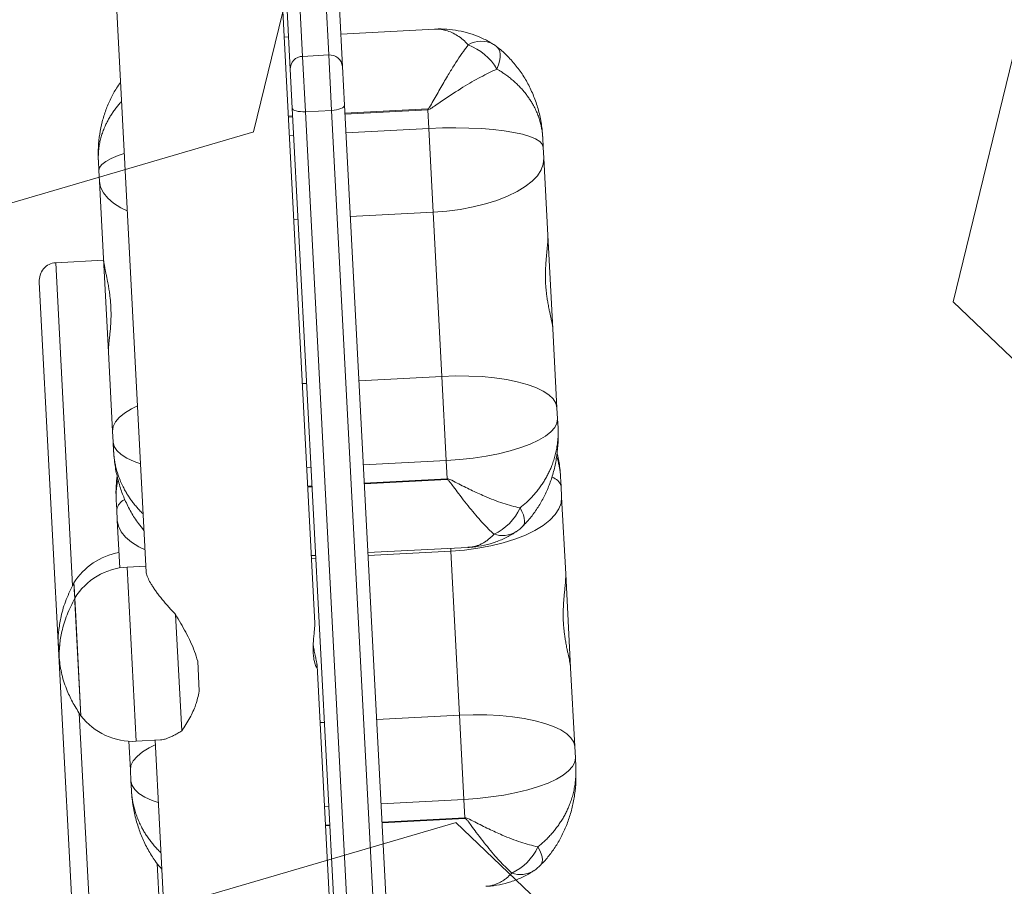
# Model space of a CAD drawing. Header units: millimetres. Extents: x 2943 to 3105, y 1618 to 1828.
# Tile 38 of 81: x 3010.855 to 3011.08, y 1761.791 to 1761.99. Entities that reach past the tile are written whole.
import ezdxf

# ---------------------------------------------------------------- set-up
doc = ezdxf.new("R2010")
doc.units = ezdxf.units.MM
doc.linetypes.add('1.4_0.7', pattern=[2.0999999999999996, 1.4, -0.7])
for name, color, linetype, lineweight in [('1 poly easy', 76, '1.4_0.7', 9), ('1_urządzenie', 7, 'Continuous', 9), ('wymiary', 7, 'Continuous', 9)]:
    doc.layers.add(name, color=color, linetype=linetype, lineweight=lineweight)
picture_1 = doc.add_image_def('image1.jpg', size_in_pixel=(9921, 7015))

msp = doc.modelspace()

# ---------------------------------------------------------------- hatches: boundary and pattern name
at = {"layer": '1 poly easy'}
h = msp.add_hatch(dxfattribs=at)
h.set_pattern_fill('HEX', color=256, scale=0.03, angle=-43.67331461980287)
h.set_pattern_definition([(316.326685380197, (-370.3120942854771, 1244.699119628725), (0.1139247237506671, 0.1193266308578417), [0.09524999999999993, -0.1904999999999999]), (76.3266853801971, (-370.3120942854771, 1244.699119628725), (-0.1603022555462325, 0.03899838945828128), [0.09524999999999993, -0.1904999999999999]), (16.32668538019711, (-370.243201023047, 1244.633345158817), (-0.04637753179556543, 0.158325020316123), [0.09524999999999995, -0.1904999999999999])])
h.paths.add_polyline_path([(3012.951632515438, 1765.252414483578), (3013.091102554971, 1759.254035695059), (3004.093534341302, 1759.044830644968), (3003.9540643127, 1765.043209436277)])

# ---------------------------------------------------------------- linework, layer by layer
at = {"layer": '1_urządzenie', "linetype": 'Continuous'}
for p, q in [((3010.922179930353, 1761.851416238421), (3010.90545615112, 1762.170006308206)), ((3010.868298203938, 1762.152968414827), (3010.88351475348, 1761.863091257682)), ((3010.918658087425, 1761.99481319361), (3010.919365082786, 1761.981344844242)), ((3010.925356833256, 1761.981659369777), (3010.924649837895, 1761.995127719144)), ((3010.916516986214, 1761.978372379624), (3010.915809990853, 1761.991840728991)), ((3010.927793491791, 1761.992469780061), (3010.928500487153, 1761.979001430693)), ((3010.949583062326, 1761.987572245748), (3010.928109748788, 1761.986445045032)), ((3010.916126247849, 1761.985815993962), (3010.915127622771, 1761.98576357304)), ((3010.919365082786, 1761.981344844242), (3010.925356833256, 1761.981659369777)), ((3010.919365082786, 1761.981344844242), (3010.920031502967, 1761.968649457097)), ((3010.926023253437, 1761.968963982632), (3010.925356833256, 1761.981659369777)), ((3010.91698348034, 1761.969485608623), (3010.916516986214, 1761.978372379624)), ((3010.928500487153, 1761.979001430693), (3010.928966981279, 1761.970114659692)), ((3010.947320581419, 1761.391560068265), (3010.91698348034, 1761.969485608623)), ((3010.926023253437, 1761.968963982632), (3010.920031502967, 1761.968649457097)), ((3010.956342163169, 1761.39138498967), (3010.926023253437, 1761.968963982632)), ((3010.928966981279, 1761.970114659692), (3010.959304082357, 1761.392189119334)), ((3010.929062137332, 1761.96830192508), (3010.948036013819, 1761.969297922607)), ((3010.948045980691, 1761.969108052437), (3010.929072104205, 1761.968112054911)), ((3010.948036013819, 1761.969297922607), (3010.948045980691, 1761.969108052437)), ((3010.948272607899, 1761.964790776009), (3010.948045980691, 1761.969108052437)), ((3010.916080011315, 1761.967620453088), (3010.917078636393, 1761.967672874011)), ((3010.917088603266, 1761.967483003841), (3010.916089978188, 1761.967430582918)), ((3010.920031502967, 1761.968649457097), (3010.9503504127, 1761.391070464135)), ((3010.929298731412, 1761.963794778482), (3010.948272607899, 1761.964790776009)), ((3010.949279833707, 1761.945602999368), (3010.948272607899, 1761.964790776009)), ((3010.917315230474, 1761.963165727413), (3010.916316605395, 1761.96311330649)), ((3010.974421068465, 1761.962644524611), (3010.974531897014, 1761.960533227)), ((3010.974531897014, 1761.960533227), (3010.974666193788, 1761.957974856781)), ((3010.974666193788, 1761.957974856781), (3010.975590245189, 1761.940371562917)), ((3010.872672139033, 1761.955186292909), (3010.872561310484, 1761.95729759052)), ((3010.872806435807, 1761.95262792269), (3010.872672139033, 1761.955186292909)), ((3010.873730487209, 1761.935024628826), (3010.872806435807, 1761.95262792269)), ((3010.930305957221, 1761.944607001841), (3010.949279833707, 1761.945602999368)), ((3010.951255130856, 1761.907973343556), (3010.949279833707, 1761.945602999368)), ((3010.918322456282, 1761.943977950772), (3010.917323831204, 1761.94392552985)), ((3010.976718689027, 1761.918874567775), (3010.975590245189, 1761.940371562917)), ((3010.87375254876, 1761.934604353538), (3010.862767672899, 1761.934027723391)), ((3010.866656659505, 1761.859942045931), (3010.862767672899, 1761.934027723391)), ((3010.873730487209, 1761.935024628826), (3010.874858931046, 1761.913527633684)), ((3010.89023513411, 1761.334463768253), (3010.858996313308, 1761.929567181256)), ((3010.976718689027, 1761.918874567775), (3010.977668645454, 1761.900777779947)), ((3010.875808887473, 1761.895430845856), (3010.874858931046, 1761.913527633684)), ((3010.932281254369, 1761.90697734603), (3010.951255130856, 1761.907973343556)), ((3010.952268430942, 1761.888669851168), (3010.951255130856, 1761.907973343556)), ((3010.92029775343, 1761.90634829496), (3010.919299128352, 1761.906295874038)), ((3010.977668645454, 1761.900777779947), (3010.977803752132, 1761.898203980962)), ((3010.977803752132, 1761.898203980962), (3010.977911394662, 1761.896153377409)), ((3010.875943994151, 1761.892857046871), (3010.875808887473, 1761.895430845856)), ((3010.876051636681, 1761.890806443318), (3010.875943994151, 1761.892857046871)), ((3010.933294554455, 1761.887673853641), (3010.952268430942, 1761.888669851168)), ((3010.952488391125, 1761.884479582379), (3010.952268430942, 1761.888669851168)), ((3010.921311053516, 1761.887044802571), (3010.920312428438, 1761.886992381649)), ((3010.933514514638, 1761.883483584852), (3010.952488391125, 1761.884479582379)), ((3010.952498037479, 1761.884295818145), (3010.933524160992, 1761.883299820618)), ((3010.952488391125, 1761.884479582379), (3010.952498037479, 1761.884295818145)), ((3010.978500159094, 1761.884937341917), (3010.978610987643, 1761.882826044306)), ((3010.920532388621, 1761.882802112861), (3010.9215310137, 1761.882854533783)), ((3010.921540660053, 1761.882670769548), (3010.920542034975, 1761.882618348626)), ((3010.978610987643, 1761.882826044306), (3010.978745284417, 1761.880267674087)), ((3010.876751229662, 1761.877479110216), (3010.876640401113, 1761.879590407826)), ((3010.978745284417, 1761.880267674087), (3010.979669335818, 1761.862664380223)), ((3010.876885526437, 1761.874920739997), (3010.876751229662, 1761.877479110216)), ((3010.877455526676, 1761.864062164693), (3010.876885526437, 1761.874920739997)), ((3010.934351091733, 1761.867546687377), (3010.957275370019, 1761.868750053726)), ((3010.934385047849, 1761.866899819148), (3010.953358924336, 1761.867895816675)), ((3010.953358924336, 1761.867895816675), (3010.95332496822, 1761.868542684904)), ((3010.955334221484, 1761.830266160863), (3010.953358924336, 1761.867895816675)), ((3010.921368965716, 1761.866865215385), (3010.922367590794, 1761.866917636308)), ((3010.922401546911, 1761.866270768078), (3010.921402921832, 1761.866218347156)), ((3010.883442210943, 1761.864473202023), (3010.879148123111, 1761.864247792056)), ((3010.879148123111, 1761.864247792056), (3010.881244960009, 1761.824302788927)), ((3010.866963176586, 1761.860603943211), (3010.867108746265, 1761.85783082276)), ((3010.86700585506, 1761.859790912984), (3010.866963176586, 1761.860603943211)), ((3010.980797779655, 1761.841167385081), (3010.979669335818, 1761.862664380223)), ((3010.867146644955, 1761.857108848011), (3010.86700585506, 1761.859790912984)), ((3010.867108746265, 1761.85783082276), (3010.867142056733, 1761.8571962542)), ((3010.867146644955, 1761.857108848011), (3010.867292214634, 1761.85433572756)), ((3010.867189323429, 1761.856295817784), (3010.867146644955, 1761.857108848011)), ((3010.868562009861, 1761.830145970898), (3010.867189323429, 1761.856295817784)), ((3010.867292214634, 1761.85433572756), (3010.868562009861, 1761.830145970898)), ((3010.891657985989, 1761.82667859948), (3010.890256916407, 1761.853369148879)), ((3010.895334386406, 1761.842679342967), (3010.895697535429, 1761.835761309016)), ((3010.939421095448, 1761.522969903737), (3010.922696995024, 1761.841566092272)), ((3010.980797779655, 1761.841167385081), (3010.981747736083, 1761.823070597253)), ((3010.884080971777, 1761.528006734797), (3010.868188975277, 1761.830751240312)), ((3010.936360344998, 1761.829270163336), (3010.955334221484, 1761.830266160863)), ((3010.95634752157, 1761.810962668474), (3010.955334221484, 1761.830266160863)), ((3010.924376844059, 1761.828641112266), (3010.923378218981, 1761.828588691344)), ((3010.881244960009, 1761.824302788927), (3010.886811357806, 1761.824594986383)), ((3010.885539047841, 1761.824528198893), (3010.900755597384, 1761.534651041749)), ((3010.879887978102, 1761.817723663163), (3010.879542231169, 1761.824310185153)), ((3010.981747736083, 1761.823070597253), (3010.981882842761, 1761.820496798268)), ((3010.981882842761, 1761.820496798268), (3010.981990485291, 1761.818446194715)), ((3010.880023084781, 1761.815149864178), (3010.879887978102, 1761.817723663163)), ((3010.88013072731, 1761.813099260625), (3010.880023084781, 1761.815149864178)), ((3010.937373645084, 1761.809966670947), (3010.95634752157, 1761.810962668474)), ((3010.956567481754, 1761.806772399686), (3010.95634752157, 1761.810962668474)), ((3010.925390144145, 1761.809337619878), (3010.924391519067, 1761.809285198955)), ((3010.937593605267, 1761.805776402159), (3010.956567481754, 1761.806772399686)), ((3010.956577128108, 1761.806588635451), (3010.937603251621, 1761.805592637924)), ((3010.956567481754, 1761.806772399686), (3010.956577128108, 1761.806588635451)), ((3010.92461147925, 1761.805094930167), (3010.925610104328, 1761.805147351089)), ((3010.925619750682, 1761.804963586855), (3010.924621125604, 1761.804911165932)), ((3010.887160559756, 1761.774561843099), (3010.886020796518, 1761.796274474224))]:
    msp.add_line(p, q, dxfattribs=at)
at = {"layer": '1_urządzenie', "linetype": 'Continuous', "flags": 128}
for points in [[(3010.963926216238, 1761.978421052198), (3010.964264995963, 1761.979375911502), (3010.964500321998, 1761.98027085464), (3010.964628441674, 1761.981091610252), (3010.964647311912, 1761.981825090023), (3010.964556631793, 1761.982459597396), (3010.964357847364, 1761.982985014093), (3010.964054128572, 1761.98339296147), (3010.963921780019, 1761.983508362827)], [(3010.91698348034, 1761.969485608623), (3010.917051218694, 1761.969294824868), (3010.917231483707, 1761.969117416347), (3010.917517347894, 1761.968960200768), (3010.917897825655, 1761.968829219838), (3010.918358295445, 1761.968729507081), (3010.918881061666, 1761.968664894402), (3010.919446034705, 1761.968637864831), (3010.920031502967, 1761.968649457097)], [(3010.926023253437, 1761.968963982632), (3010.926606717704, 1761.969013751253), (3010.927165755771, 1761.969099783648), (3010.927678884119, 1761.96921877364), (3010.928126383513, 1761.969366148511), (3010.928491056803, 1761.969536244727), (3010.928758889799, 1761.969722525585), (3010.928919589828, 1761.969917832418), (3010.928966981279, 1761.970114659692)], [(3010.974531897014, 1761.960533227), (3010.974307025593, 1761.96120076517), (3010.973706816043, 1761.961838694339), (3010.97274002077, 1761.962437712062), (3010.971420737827, 1761.962989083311), (3010.969768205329, 1761.963484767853), (3010.967806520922, 1761.963917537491), (3010.965564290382, 1761.964281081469), (3010.963074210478, 1761.964570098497), (3010.960372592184, 1761.964780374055), (3010.957498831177, 1761.964908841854), (3010.954494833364, 1761.964953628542), (3010.951404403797, 1761.96491408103), (3010.948272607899, 1761.964790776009)], [(3010.872672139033, 1761.955186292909), (3010.872825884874, 1761.955873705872), (3010.873356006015, 1761.956570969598), (3010.874254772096, 1761.957267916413), (3010.875509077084, 1761.957954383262), (3010.877100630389, 1761.958620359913), (3010.878475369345, 1761.959092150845)], [(3010.974666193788, 1761.957974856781), (3010.974546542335, 1761.956637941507), (3010.974050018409, 1761.955300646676), (3010.973183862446, 1761.953982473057), (3010.971960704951, 1761.952702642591), (3010.970398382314, 1761.951479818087), (3010.968519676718, 1761.950331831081), (3010.966351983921, 1761.949275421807), (3010.963926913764, 1761.948325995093), (3010.961279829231, 1761.947497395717), (3010.958449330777, 1761.946801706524), (3010.955476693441, 1761.946249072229), (3010.95240526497, 1761.945847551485), (3010.949279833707, 1761.945602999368)], [(3010.872806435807, 1761.95262792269), (3010.873065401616, 1761.951310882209), (3010.87369920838, 1761.950032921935), (3010.874698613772, 1761.948812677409), (3010.876049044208, 1761.947667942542), (3010.877730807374, 1761.946615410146), (3010.879167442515, 1761.945908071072)], [(3010.977668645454, 1761.900777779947), (3010.977425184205, 1761.901799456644), (3010.976806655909, 1761.902786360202), (3010.9758220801, 1761.903724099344), (3010.974485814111, 1761.904598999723), (3010.972817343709, 1761.90539830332), (3010.97084099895, 1761.90611035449), (3010.96858559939, 1761.906724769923), (3010.966084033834, 1761.907232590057), (3010.96337278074, 1761.907626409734), (3010.960491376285, 1761.907900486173), (3010.957481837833, 1761.908050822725), (3010.954388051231, 1761.908075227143), (3010.951255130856, 1761.907973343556)], [(3010.875808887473, 1761.895430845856), (3010.875944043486, 1761.896472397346), (3010.876455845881, 1761.897518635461), (3010.877336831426, 1761.898554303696), (3010.878574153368, 1761.899564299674), (3010.880149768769, 1761.90053389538), (3010.881513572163, 1761.901214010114)], [(3010.977803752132, 1761.898203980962), (3010.977666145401, 1761.897209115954), (3010.977151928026, 1761.896208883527), (3010.976268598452, 1761.89521786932), (3010.975029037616, 1761.894250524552), (3010.973451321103, 1761.893320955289), (3010.971558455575, 1761.892442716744), (3010.969378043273, 1761.891628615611), (3010.966941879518, 1761.89089052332), (3010.964285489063, 1761.890239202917), (3010.961447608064, 1761.889684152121), (3010.958469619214, 1761.889233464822), (3010.955394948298, 1761.888893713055), (3010.952268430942, 1761.888669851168)], [(3010.875943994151, 1761.892857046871), (3010.876185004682, 1761.891882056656), (3010.876801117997, 1761.890941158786), (3010.877783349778, 1761.890048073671), (3010.879117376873, 1761.889215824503), (3010.880783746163, 1761.888456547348), (3010.88220981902, 1761.887950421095)], [(3010.978745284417, 1761.880267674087), (3010.978625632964, 1761.878930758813), (3010.978129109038, 1761.877593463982), (3010.977262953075, 1761.876275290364), (3010.97603979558, 1761.874995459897), (3010.974477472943, 1761.873772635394), (3010.972598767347, 1761.872624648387), (3010.970431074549, 1761.871568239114), (3010.968006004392, 1761.870618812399), (3010.96535891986, 1761.869790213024), (3010.962528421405, 1761.869094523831), (3010.959555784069, 1761.868541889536), (3010.956484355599, 1761.868140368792), (3010.953358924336, 1761.867895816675)], [(3010.969906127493, 1761.873672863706), (3010.970083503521, 1761.873910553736), (3010.970232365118, 1761.874336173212), (3010.970262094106, 1761.874862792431), (3010.970172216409, 1761.875482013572), (3010.969964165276, 1761.876183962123), (3010.969641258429, 1761.876957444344), (3010.969208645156, 1761.877790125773)], [(3010.876885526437, 1761.874920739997), (3010.877144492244, 1761.873603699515), (3010.877778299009, 1761.872325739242), (3010.8787777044, 1761.871105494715), (3010.880128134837, 1761.869960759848), (3010.881809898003, 1761.868908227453), (3010.883246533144, 1761.868200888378)], [(3010.922179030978, 1761.851416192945), (3010.922183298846, 1761.851300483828), (3010.922176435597, 1761.850992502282), (3010.922153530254, 1761.850637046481), (3010.922130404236, 1761.850366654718), (3010.92208371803, 1761.849893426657), (3010.922029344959, 1761.849381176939), (3010.921990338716, 1761.849015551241), (3010.921928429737, 1761.848409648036), (3010.921871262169, 1761.84778267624), (3010.921837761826, 1761.847352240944), (3010.921796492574, 1761.846663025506), (3010.921779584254, 1761.846224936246), (3010.921770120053, 1761.845571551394), (3010.921783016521, 1761.844899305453), (3010.921802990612, 1761.844500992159), (3010.921849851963, 1761.843929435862), (3010.92191921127, 1761.843371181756), (3010.921972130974, 1761.843045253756), (3010.922062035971, 1761.842599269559), (3010.922165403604, 1761.842193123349), (3010.922235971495, 1761.841962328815), (3010.92234156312, 1761.841673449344), (3010.922446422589, 1761.841448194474), (3010.922508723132, 1761.841345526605), (3010.922589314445, 1761.841258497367), (3010.922652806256, 1761.841255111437), (3010.922676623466, 1761.841291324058), (3010.922692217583, 1761.841354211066), (3010.922699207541, 1761.841443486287), (3010.922696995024, 1761.841566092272), (3010.922696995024, 1761.841566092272)], [(3010.981747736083, 1761.823070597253), (3010.981504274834, 1761.824092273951), (3010.980885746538, 1761.825079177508), (3010.979901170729, 1761.826016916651), (3010.97856490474, 1761.826891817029), (3010.976896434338, 1761.827691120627), (3010.974920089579, 1761.828403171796), (3010.972664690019, 1761.829017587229), (3010.970163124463, 1761.829525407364), (3010.967451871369, 1761.82991922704), (3010.964570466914, 1761.83019330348), (3010.961560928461, 1761.830343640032), (3010.95846714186, 1761.83036804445), (3010.955334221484, 1761.830266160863)], [(3010.879887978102, 1761.817723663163), (3010.880023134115, 1761.818765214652), (3010.880534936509, 1761.819811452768), (3010.881415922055, 1761.820847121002), (3010.882653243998, 1761.82185711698), (3010.884228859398, 1761.822826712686), (3010.885592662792, 1761.823506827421)], [(3010.981882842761, 1761.820496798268), (3010.98174523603, 1761.819501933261), (3010.981231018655, 1761.818501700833), (3010.980347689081, 1761.817510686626), (3010.979108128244, 1761.816543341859), (3010.977530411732, 1761.815613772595), (3010.975637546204, 1761.81473553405), (3010.973457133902, 1761.813921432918), (3010.971020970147, 1761.813183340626), (3010.968364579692, 1761.812532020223), (3010.965526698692, 1761.811976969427), (3010.962548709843, 1761.811526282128), (3010.959474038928, 1761.811186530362), (3010.95634752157, 1761.810962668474)], [(3010.880023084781, 1761.815149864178), (3010.880264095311, 1761.814174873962), (3010.880880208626, 1761.813233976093), (3010.881862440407, 1761.812340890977), (3010.883196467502, 1761.811508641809), (3010.884862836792, 1761.810749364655), (3010.886288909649, 1761.810243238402)], [(3010.973985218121, 1761.795965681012), (3010.974162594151, 1761.796203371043), (3010.974311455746, 1761.796628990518), (3010.974341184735, 1761.797155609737), (3010.974251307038, 1761.797774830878), (3010.974043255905, 1761.798476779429), (3010.973720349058, 1761.799250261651), (3010.973287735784, 1761.80008294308)]]:
    msp.add_lwpolyline(points, dxfattribs=at)
at = {"layer": '1_urządzenie', "linetype": 'Continuous'}
for centre, radius, start, end in [((3010.960291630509, 1761.978959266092), 0.005843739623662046, 61.19873272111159, 120.3661229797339), ((3010.952347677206, 1761.971429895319), 0.01352548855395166, 31.12370629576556, 68.35105946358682), ((3010.957777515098, 1761.97561862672), 0.00999999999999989, 52.06899407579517, 57.79519957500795), ((3010.919430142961, 1761.978431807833), 0.002913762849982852, 91.27943948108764, 181.1686680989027), ((3010.925597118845, 1761.978755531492), 0.002913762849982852, 4.841081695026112, 94.73031031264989), ((3010.975593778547, 1761.881814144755), 0.003182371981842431, 18.5402173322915, 71.04401939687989), ((3010.879841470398, 1761.876797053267), 0.003164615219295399, 115.2935807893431, 167.5536099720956), ((3010.958146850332, 1761.882813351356), 0.01214891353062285, 294.725633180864, 335.5769239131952), ((3010.965161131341, 1761.877474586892), 0.006015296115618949, 251.2584586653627, 301.3908702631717), ((3010.962761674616, 1761.880669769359), 0.01000000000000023, 303.591403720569, 315.6180507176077), ((3010.879750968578, 1761.852763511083), 0.01499999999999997, 99.51237850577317, 148.4867670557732), ((3010.879934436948, 1761.849268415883), 0.01500000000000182, 93.00487489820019, 148.4867670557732), ((3010.880458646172, 1761.8392821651), 0.01500000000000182, 217.5229827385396, 273.0048748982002), ((3010.962225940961, 1761.805106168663), 0.01214891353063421, 294.725633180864, 335.5769239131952), ((3010.966840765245, 1761.802962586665), 0.01000000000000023, 303.591403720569, 315.6180507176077), ((3010.96924022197, 1761.799767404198), 0.006015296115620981, 251.2584586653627, 301.3908702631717)]:
    msp.add_arc(centre, radius, start, end, dxfattribs=at)
msp.add_ellipse((3010.862990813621, 1761.929776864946), major_axis=(-0.0002231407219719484, 0.004250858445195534), ratio=0.9396926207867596, start_param=0, end_param=1.570796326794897, dxfattribs=at)
for points, knots in [([(3010.963093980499, 1761.984049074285), (3010.962841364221, 1761.984218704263), (3010.961864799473, 1761.984874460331), (3010.960024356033, 1761.985747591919), (3010.957594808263, 1761.986656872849), (3010.955048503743, 1761.987277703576), (3010.952431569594, 1761.987585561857), (3010.950598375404, 1761.987658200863), (3010.949649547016, 1761.987569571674), (3010.94958127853, 1761.987563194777)], [0, 0, 0, 0, 0.06243814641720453, 0.2413735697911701, 0.4234396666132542, 0.6080119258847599, 0.7959136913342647, 0.9853159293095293, 1, 1, 1, 1]), ([(3010.957337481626, 1761.984001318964), (3010.956942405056, 1761.984396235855), (3010.956149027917, 1761.985189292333), (3010.95489019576, 1761.986110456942), (3010.953583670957, 1761.986831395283), (3010.952464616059, 1761.98723783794), (3010.951562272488, 1761.98744809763), (3010.950885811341, 1761.987546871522), (3010.950226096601, 1761.987592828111), (3010.949790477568, 1761.987577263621), (3010.949583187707, 1761.987569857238)], [0, 0, 0, 0, 0.1642243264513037, 0.3297887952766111, 0.4993965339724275, 0.6703201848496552, 0.7543566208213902, 0.8385411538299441, 0.9231696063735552, 1, 1, 1, 1]), ([(3010.948036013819, 1761.969297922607), (3010.948059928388, 1761.969301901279), (3010.948106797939, 1761.969309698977), (3010.948252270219, 1761.969400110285), (3010.948695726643, 1761.970010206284), (3010.949602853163, 1761.97168991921), (3010.951073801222, 1761.974243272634), (3010.95244400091, 1761.976597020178), (3010.954189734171, 1761.979448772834), (3010.955749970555, 1761.981853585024), (3010.956967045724, 1761.983500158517), (3010.957337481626, 1761.984001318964)], [0, 0, 0, 0, 0.003485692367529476, 0.006831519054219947, 0.02466327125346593, 0.1135646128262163, 0.2958313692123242, 0.4780866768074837, 0.5550755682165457, 0.8645802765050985, 1, 1, 1, 1]), ([(3010.974421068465, 1761.962644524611), (3010.974373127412, 1761.963313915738), (3010.974250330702, 1761.965028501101), (3010.973774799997, 1761.967759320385), (3010.972930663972, 1761.970783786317), (3010.971774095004, 1761.973667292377), (3010.970333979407, 1761.976358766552), (3010.968640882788, 1761.978839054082), (3010.966689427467, 1761.981069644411), (3010.965098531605, 1761.982622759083), (3010.964098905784, 1761.983343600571), (3010.963902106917, 1761.983485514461)], [0, 0, 0, 0, 0.0855171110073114, 0.2190444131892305, 0.3513547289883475, 0.4818528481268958, 0.6083341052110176, 0.7310490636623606, 0.8519210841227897, 0.9708473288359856, 0.9999999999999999, 0.9999999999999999, 0.9999999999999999, 0.9999999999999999]), ([(3010.963926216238, 1761.978421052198), (3010.96269025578, 1761.977844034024), (3010.960217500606, 1761.976689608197), (3010.95603662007, 1761.974241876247), (3010.952668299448, 1761.972035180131), (3010.950283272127, 1761.97040307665), (3010.949315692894, 1761.96972796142), (3010.94866342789, 1761.96932714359), (3010.948338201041, 1761.969149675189), (3010.948117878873, 1761.96911829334), (3010.948045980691, 1761.969108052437)], [0, 0, 0, 0, 0.257170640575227, 0.5145148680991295, 0.7935662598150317, 0.8764095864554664, 0.9467905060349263, 0.9677867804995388, 0.9894877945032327, 1, 1, 1, 1]), ([(3010.974421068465, 1761.962644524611), (3010.974420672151, 1761.96265201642), (3010.974419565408, 1761.962672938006), (3010.974417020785, 1761.962719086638), (3010.974411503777, 1761.962813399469), (3010.974398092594, 1761.963017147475), (3010.974361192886, 1761.963467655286), (3010.974296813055, 1761.964014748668), (3010.974206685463, 1761.964590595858), (3010.974122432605, 1761.965046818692), (3010.974025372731, 1761.965502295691), (3010.973907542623, 1761.965989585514), (3010.973765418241, 1761.966508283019), (3010.973595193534, 1761.967057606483), (3010.973416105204, 1761.967574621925), (3010.973138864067, 1761.968303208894), (3010.972742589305, 1761.969208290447), (3010.972220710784, 1761.970209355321), (3010.971709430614, 1761.971069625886), (3010.971209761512, 1761.971828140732), (3010.970662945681, 1761.972579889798), (3010.970067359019, 1761.973323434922), (3010.969426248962, 1761.9740523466), (3010.968853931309, 1761.974645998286), (3010.968371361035, 1761.975113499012), (3010.967995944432, 1761.975460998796), (3010.967607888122, 1761.975804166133), (3010.967208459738, 1761.976141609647), (3010.966797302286, 1761.976473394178), (3010.966374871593, 1761.976798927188), (3010.96594114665, 1761.97711797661), (3010.965479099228, 1761.977442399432), (3010.964987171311, 1761.977770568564), (3010.964464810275, 1761.978102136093), (3010.964105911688, 1761.97831464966), (3010.963926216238, 1761.978421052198)], [0, 0, 0, 0, 0.001261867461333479, 0.003523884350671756, 0.007773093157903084, 0.01714806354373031, 0.03784637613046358, 0.08368433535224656, 0.1094174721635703, 0.1351698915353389, 0.1609320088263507, 0.1867136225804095, 0.2180866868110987, 0.249496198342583, 0.2809240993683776, 0.3072091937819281, 0.3757656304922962, 0.4392800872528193, 0.4853708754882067, 0.5315107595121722, 0.5788612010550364, 0.6263165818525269, 0.6739278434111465, 0.7218753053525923, 0.7459847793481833, 0.7703437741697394, 0.7947143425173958, 0.8191684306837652, 0.8436346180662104, 0.8681860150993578, 0.8927500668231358, 0.9173396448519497, 0.944867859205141, 0.9723961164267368, 0.9999999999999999, 0.9999999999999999, 0.9999999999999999, 0.9999999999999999]), ([(3010.877621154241, 1761.97536505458), (3010.87731231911, 1761.974933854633), (3010.876461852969, 1761.973746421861), (3010.875335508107, 1761.971632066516), (3010.874227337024, 1761.969047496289), (3010.873388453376, 1761.966323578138), (3010.872812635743, 1761.963489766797), (3010.872516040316, 1761.960579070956), (3010.872502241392, 1761.95850284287), (3010.872555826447, 1761.95740948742), (3010.872561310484, 1761.95729759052)], [0, 0, 0, 0, 0.08113160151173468, 0.2234191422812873, 0.369559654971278, 0.5182948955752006, 0.6697253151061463, 0.8254086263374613, 0.98213185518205, 1, 1, 1, 1]), ([(3010.877851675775, 1761.970973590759), (3010.877793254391, 1761.97091223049), (3010.877500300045, 1761.970604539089), (3010.877011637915, 1761.970026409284), (3010.876388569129, 1761.969239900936), (3010.875810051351, 1761.968428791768), (3010.875276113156, 1761.967601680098), (3010.874799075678, 1761.966777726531), (3010.874376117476, 1761.965960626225), (3010.873959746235, 1761.965056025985), (3010.873559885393, 1761.964043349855), (3010.873198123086, 1761.962919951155), (3010.872913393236, 1761.961785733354), (3010.872719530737, 1761.960716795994), (3010.872600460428, 1761.959718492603), (3010.872543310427, 1761.958827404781), (3010.872534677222, 1761.95812246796), (3010.872545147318, 1761.957670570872), (3010.872553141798, 1761.957466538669), (3010.872557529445, 1761.957372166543), (3010.872559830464, 1761.957326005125), (3010.872560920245, 1761.957305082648), (3010.872561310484, 1761.95729759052)], [0, 0, 0, 0, 0.01511068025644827, 0.07577258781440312, 0.1376943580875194, 0.1997280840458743, 0.2620928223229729, 0.3245649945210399, 0.3831270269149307, 0.4417729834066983, 0.5215155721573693, 0.6014583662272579, 0.68199615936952, 0.7627279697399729, 0.828140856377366, 0.8936528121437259, 0.9519043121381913, 0.9782080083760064, 0.9901218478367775, 0.9955217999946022, 0.998396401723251, 1, 1, 1, 1]), ([(3010.975590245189, 1761.940371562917), (3010.975595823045, 1761.940029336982), (3010.975604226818, 1761.939513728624), (3010.975547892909, 1761.938645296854), (3010.975489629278, 1761.937939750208), (3010.975417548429, 1761.93718149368), (3010.975338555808, 1761.936380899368), (3010.975256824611, 1761.935529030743), (3010.97517850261, 1761.934630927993), (3010.975109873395, 1761.933692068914), (3010.975056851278, 1761.93271478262), (3010.975025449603, 1761.931703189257), (3010.975019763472, 1761.930362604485), (3010.975071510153, 1761.9290207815), (3010.975180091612, 1761.927711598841), (3010.975295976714, 1761.926677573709), (3010.975447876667, 1761.925609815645), (3010.975645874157, 1761.924451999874), (3010.975850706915, 1761.923413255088), (3010.976045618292, 1761.922495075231), (3010.97620959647, 1761.921745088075), (3010.976363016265, 1761.921041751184), (3010.976518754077, 1761.920291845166), (3010.976660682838, 1761.919526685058), (3010.976699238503, 1761.919093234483), (3010.976718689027, 1761.918874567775)], [0, 0, 0, 0, 0.0727177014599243, 0.1095587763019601, 0.1470276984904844, 0.1832255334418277, 0.2196620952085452, 0.2564608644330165, 0.2937537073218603, 0.331178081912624, 0.3688689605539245, 0.4074244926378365, 0.4462918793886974, 0.5193536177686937, 0.55648326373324, 0.5941946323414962, 0.6382261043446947, 0.6827106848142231, 0.7368069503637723, 0.7737142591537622, 0.8108687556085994, 0.8484099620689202, 0.8864872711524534, 0.9427352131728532, 1, 1, 1, 1]), ([(3010.874858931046, 1761.913527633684), (3010.874856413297, 1761.913811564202), (3010.874852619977, 1761.914239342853), (3010.874914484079, 1761.915002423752), (3010.874976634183, 1761.915633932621), (3010.875052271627, 1761.916324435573), (3010.875134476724, 1761.917063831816), (3010.875219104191, 1761.917860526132), (3010.875299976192, 1761.918710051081), (3010.875370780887, 1761.919607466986), (3010.875425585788, 1761.92055079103), (3010.875458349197, 1761.921536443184), (3010.87546520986, 1761.922854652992), (3010.875413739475, 1761.924191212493), (3010.875304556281, 1761.925511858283), (3010.875187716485, 1761.92656407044), (3010.875034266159, 1761.927661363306), (3010.874833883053, 1761.928864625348), (3010.874626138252, 1761.929958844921), (3010.874427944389, 1761.930939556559), (3010.874260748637, 1761.931750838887), (3010.874103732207, 1761.932522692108), (3010.873943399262, 1761.933360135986), (3010.873795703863, 1761.934235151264), (3010.873752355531, 1761.934759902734), (3010.873730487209, 1761.935024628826)], [0, 0, 0, 0, 0.0727177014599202, 0.1095587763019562, 0.1470276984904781, 0.1832255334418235, 0.2196620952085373, 0.2564608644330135, 0.2937537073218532, 0.3311780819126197, 0.3688689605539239, 0.4074244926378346, 0.4462918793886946, 0.5193536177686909, 0.5564832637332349, 0.5941946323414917, 0.6382261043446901, 0.682710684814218, 0.736806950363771, 0.7737142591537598, 0.8108687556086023, 0.8484099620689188, 0.8864872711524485, 0.9427352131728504, 1, 1, 1, 1]), ([(3010.969208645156, 1761.877790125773), (3010.969701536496, 1761.878201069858), (3010.970476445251, 1761.878847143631), (3010.971440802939, 1761.879790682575), (3010.972176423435, 1761.880569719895), (3010.972870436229, 1761.88137448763), (3010.973527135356, 1761.882207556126), (3010.974143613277, 1761.883066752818), (3010.974719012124, 1761.883951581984), (3010.975248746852, 1761.884854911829), (3010.975721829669, 1761.885755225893), (3010.976140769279, 1761.886648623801), (3010.976552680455, 1761.88763826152), (3010.976947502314, 1761.888746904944), (3010.97730362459, 1761.889977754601), (3010.97758260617, 1761.8912214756), (3010.977771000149, 1761.892394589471), (3010.977884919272, 1761.893491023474), (3010.977937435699, 1761.894470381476), (3010.977942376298, 1761.895245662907), (3010.977929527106, 1761.895742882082), (3010.977920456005, 1761.895967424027), (3010.977915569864, 1761.896071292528), (3010.977913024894, 1761.896122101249), (3010.977911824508, 1761.89614513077), (3010.977911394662, 1761.896153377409)], [0, 0, 0, 0, 0.08264492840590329, 0.1299318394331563, 0.1773102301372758, 0.2249592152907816, 0.2726960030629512, 0.3214242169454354, 0.3702405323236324, 0.4193173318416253, 0.4684786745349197, 0.5145630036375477, 0.5607133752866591, 0.6234653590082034, 0.6863748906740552, 0.7497526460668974, 0.8132830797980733, 0.864758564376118, 0.9163120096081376, 0.9621519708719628, 0.9828511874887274, 0.9922265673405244, 0.9964759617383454, 0.9987380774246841, 0.9999999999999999, 0.9999999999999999, 0.9999999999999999, 0.9999999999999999]), ([(3010.96988032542, 1761.87369561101), (3010.970132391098, 1761.873940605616), (3010.97104879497, 1761.87483130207), (3010.9724036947, 1761.876568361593), (3010.973940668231, 1761.87888889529), (3010.975244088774, 1761.881398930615), (3010.976317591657, 1761.88407681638), (3010.977137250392, 1761.886896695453), (3010.977688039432, 1761.8898372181), (3010.977990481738, 1761.892938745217), (3010.97793843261, 1761.895054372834), (3010.977911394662, 1761.896153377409)], [0, 0, 0, 0, 0.04191207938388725, 0.1523745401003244, 0.2635202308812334, 0.3777284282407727, 0.4952420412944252, 0.6151763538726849, 0.7375508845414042, 0.8636656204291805, 1, 1, 1, 1]), ([(3010.876051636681, 1761.890806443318), (3010.876099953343, 1761.890121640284), (3010.876225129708, 1761.888347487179), (3010.876701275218, 1761.885514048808), (3010.877521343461, 1761.882468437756), (3010.878625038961, 1761.879559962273), (3010.87999739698, 1761.876842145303), (3010.881465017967, 1761.874497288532), (3010.882571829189, 1761.873185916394), (3010.883012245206, 1761.872664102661)], [0, 0, 0, 0, 0.1052976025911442, 0.2727997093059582, 0.4388788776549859, 0.585765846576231, 0.7443910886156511, 0.8982895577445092, 1, 1, 1, 1]), ([(3010.876051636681, 1761.890806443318), (3010.876052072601, 1761.890798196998), (3010.87605328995, 1761.890775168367), (3010.876056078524, 1761.890724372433), (3010.876062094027, 1761.890620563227), (3010.87607658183, 1761.890396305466), (3010.876115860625, 1761.889900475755), (3010.876183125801, 1761.889298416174), (3010.876276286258, 1761.888664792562), (3010.876362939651, 1761.888162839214), (3010.876462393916, 1761.88766174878), (3010.876582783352, 1761.887125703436), (3010.876727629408, 1761.886555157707), (3010.876900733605, 1761.885950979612), (3010.877082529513, 1761.885382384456), (3010.877363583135, 1761.884581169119), (3010.877764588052, 1761.88358597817), (3010.878291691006, 1761.882485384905), (3010.878807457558, 1761.881539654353), (3010.879311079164, 1761.880705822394), (3010.879861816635, 1761.879879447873), (3010.880461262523, 1761.879062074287), (3010.881106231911, 1761.878260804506), (3010.881681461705, 1761.877608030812), (3010.882166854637, 1761.877094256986), (3010.88250357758, 1761.876751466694), (3010.882723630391, 1761.876540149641), (3010.882813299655, 1761.87645404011)], [0, 0, 0, 0, 0.001603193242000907, 0.004477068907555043, 0.0098756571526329, 0.02178648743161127, 0.04808353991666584, 0.1063203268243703, 0.1390140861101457, 0.1717323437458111, 0.2044629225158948, 0.2372182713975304, 0.2770775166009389, 0.316983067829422, 0.3569119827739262, 0.3903070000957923, 0.4774074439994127, 0.558102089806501, 0.6166600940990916, 0.6752804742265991, 0.7354388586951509, 0.7957305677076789, 0.8562203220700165, 0.9171372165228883, 0.9477681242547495, 0.9787160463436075, 1, 1, 1, 1]), ([(3010.978500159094, 1761.884937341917), (3010.978449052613, 1761.885606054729), (3010.978318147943, 1761.887318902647), (3010.978058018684, 1761.889159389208), (3010.977731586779, 1761.890298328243), (3010.977696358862, 1761.890421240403)], [0, 0, 0, 0, 0.3635967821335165, 0.9313205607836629, 0.9999999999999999, 0.9999999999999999, 0.9999999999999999, 0.9999999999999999]), ([(3010.978500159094, 1761.884937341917), (3010.97849976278, 1761.884944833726), (3010.978498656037, 1761.884965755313), (3010.978496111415, 1761.885011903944), (3010.978490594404, 1761.885106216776), (3010.978477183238, 1761.885309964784), (3010.97844028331, 1761.885760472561), (3010.978375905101, 1761.886307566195), (3010.978285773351, 1761.886883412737), (3010.978201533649, 1761.88733963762), (3010.978104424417, 1761.887795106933), (3010.977986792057, 1761.888282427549), (3010.977843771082, 1761.88880098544), (3010.97771006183, 1761.889241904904), (3010.977620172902, 1761.889497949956), (3010.977594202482, 1761.88957192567)], [0, 0, 0, 0, 0.004811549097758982, 0.0134367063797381, 0.02963910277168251, 0.06538622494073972, 0.1443096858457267, 0.3190915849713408, 0.4172130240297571, 0.5154079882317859, 0.6136399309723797, 0.7119462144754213, 0.8315729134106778, 0.951338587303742, 1, 1, 1, 1]), ([(3010.876870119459, 1761.885090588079), (3010.876780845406, 1761.884353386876), (3010.876572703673, 1761.882634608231), (3010.876581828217, 1761.880795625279), (3010.876634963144, 1761.879702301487), (3010.876640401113, 1761.879590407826)], [0, 0, 0, 0, 0.4026905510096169, 0.9388697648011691, 1, 1, 1, 1]), ([(3010.877072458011, 1761.884344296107), (3010.877049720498, 1761.884255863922), (3010.876929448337, 1761.883788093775), (3010.876801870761, 1761.883009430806), (3010.876678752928, 1761.882011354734), (3010.876622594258, 1761.881120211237), (3010.876613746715, 1761.880415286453), (3010.876624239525, 1761.879963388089), (3010.876632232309, 1761.879759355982), (3010.876636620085, 1761.879664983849), (3010.876638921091, 1761.879618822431), (3010.876640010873, 1761.879597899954), (3010.876640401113, 1761.879590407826)], [0, 0, 0, 0, 0.05587601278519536, 0.2955612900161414, 0.4897660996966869, 0.6842650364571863, 0.8572083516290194, 0.9353015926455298, 0.9706726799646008, 0.9867046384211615, 0.9952390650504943, 1, 1, 1, 1]), ([(3010.952488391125, 1761.884479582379), (3010.952560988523, 1761.884477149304), (3010.952783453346, 1761.884469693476), (3010.953573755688, 1761.884151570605), (3010.95529518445, 1761.883226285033), (3010.957963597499, 1761.881901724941), (3010.961497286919, 1761.880279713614), (3010.965358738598, 1761.878770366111), (3010.967925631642, 1761.878116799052), (3010.969208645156, 1761.877790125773)], [0, 0, 0, 0, 0.01051083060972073, 0.03220900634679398, 0.1235460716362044, 0.3045564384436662, 0.4855524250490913, 0.7428629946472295, 1, 1, 1, 1]), ([(3010.963228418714, 1761.871778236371), (3010.962410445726, 1761.87255999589), (3010.96077402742, 1761.874123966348), (3010.958013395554, 1761.877340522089), (3010.955718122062, 1761.880293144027), (3010.954081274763, 1761.882488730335), (3010.953355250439, 1761.883484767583), (3010.952911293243, 1761.88401959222), (3010.952721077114, 1761.884223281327), (3010.952565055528, 1761.884293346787), (3010.952517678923, 1761.884295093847), (3010.952498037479, 1761.884295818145)], [0, 0, 0, 0, 0.2608831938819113, 0.5219170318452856, 0.7847789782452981, 0.8863850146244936, 0.955769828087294, 0.9753306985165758, 0.9931655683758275, 0.997166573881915, 1, 1, 1, 1]), ([(3010.95727310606, 1761.868769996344), (3010.957403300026, 1761.868770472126), (3010.958454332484, 1761.868774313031), (3010.96039186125, 1761.869091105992), (3010.963041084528, 1761.869737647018), (3010.965539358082, 1761.870749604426), (3010.967298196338, 1761.871637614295), (3010.968153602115, 1761.872266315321), (3010.968288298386, 1761.872365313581)], [0, 0, 0, 0, 0.03366976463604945, 0.2718099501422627, 0.5049475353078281, 0.7344438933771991, 0.9581842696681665, 0.9999999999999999, 0.9999999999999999, 0.9999999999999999, 0.9999999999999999]), ([(3010.95727481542, 1761.868760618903), (3010.957357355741, 1761.868761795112), (3010.957754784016, 1761.868767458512), (3010.958399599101, 1761.868878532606), (3010.95920885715, 1761.869082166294), (3010.959952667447, 1761.869358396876), (3010.960681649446, 1761.869713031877), (3010.961394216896, 1761.870149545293), (3010.962056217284, 1761.870646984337), (3010.962669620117, 1761.871186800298), (3010.963042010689, 1761.871580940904), (3010.963228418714, 1761.871778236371)], [0, 0, 0, 0, 0.03774003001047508, 0.1817167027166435, 0.3022935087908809, 0.4228712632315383, 0.5437617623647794, 0.6656340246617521, 0.7878503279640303, 0.893803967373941, 1, 1, 1, 1]), ([(3010.883514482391, 1761.863261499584), (3010.883521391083, 1761.863152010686), (3010.883537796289, 1761.862892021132), (3010.883666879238, 1761.862418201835), (3010.883938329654, 1761.861687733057), (3010.884346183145, 1761.860875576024), (3010.884885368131, 1761.859974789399), (3010.885362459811, 1761.85924601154), (3010.885907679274, 1761.858472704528), (3010.886511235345, 1761.857668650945), (3010.887169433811, 1761.856838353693), (3010.887875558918, 1761.855989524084), (3010.88862786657, 1761.855124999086), (3010.889419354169, 1761.854249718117), (3010.889977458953, 1761.853662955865), (3010.890256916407, 1761.853369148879)], [0, 0, 0, 0, 0.05569601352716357, 0.1322543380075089, 0.199551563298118, 0.3362131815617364, 0.4056545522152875, 0.4780266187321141, 0.5507858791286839, 0.6246356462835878, 0.6988115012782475, 0.7734854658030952, 0.8484247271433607, 0.9241023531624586, 1, 1, 1, 1]), ([(3010.866963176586, 1761.860603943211), (3010.866335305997, 1761.859342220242), (3010.86511096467, 1761.856881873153), (3010.863998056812, 1761.853258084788), (3010.863484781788, 1761.849939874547), (3010.863226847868, 1761.847352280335), (3010.863535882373, 1761.845830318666), (3010.863643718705, 1761.845299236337)], [0, 0, 0, 0, 0.265026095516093, 0.5167982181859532, 0.7087200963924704, 0.898359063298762, 1, 1, 1, 1]), ([(3010.979669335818, 1761.862664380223), (3010.979674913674, 1761.862322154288), (3010.979683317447, 1761.861806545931), (3010.979626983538, 1761.86093811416), (3010.979568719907, 1761.860232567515), (3010.979496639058, 1761.859474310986), (3010.979417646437, 1761.858673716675), (3010.97933591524, 1761.85782184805), (3010.979257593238, 1761.856923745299), (3010.979188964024, 1761.85598488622), (3010.979135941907, 1761.855007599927), (3010.979104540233, 1761.853996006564), (3010.979098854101, 1761.852655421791), (3010.979150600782, 1761.851313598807), (3010.979259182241, 1761.850004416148), (3010.979375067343, 1761.848970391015), (3010.979526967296, 1761.847902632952), (3010.979724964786, 1761.846744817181), (3010.979929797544, 1761.845706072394), (3010.980124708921, 1761.844787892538), (3010.980288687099, 1761.844037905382), (3010.980442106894, 1761.84333456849), (3010.980597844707, 1761.842584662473), (3010.980739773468, 1761.841819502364), (3010.980778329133, 1761.841386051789), (3010.980797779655, 1761.841167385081)], [0, 0, 0, 0, 0.07271770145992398, 0.1095587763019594, 0.1470276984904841, 0.1832255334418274, 0.2196620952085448, 0.2564608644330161, 0.2937537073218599, 0.3311780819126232, 0.3688689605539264, 0.4074244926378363, 0.4462918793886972, 0.519353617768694, 0.5564832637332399, 0.5941946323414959, 0.638226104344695, 0.6827106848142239, 0.7368069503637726, 0.7737142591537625, 0.8108687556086, 0.8484099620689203, 0.8864872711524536, 0.942735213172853, 1, 1, 1, 1]), ([(3010.867146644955, 1761.857108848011), (3010.866516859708, 1761.855846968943), (3010.865288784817, 1761.853386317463), (3010.864200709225, 1761.849764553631), (3010.863615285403, 1761.846440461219), (3010.863578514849, 1761.84441077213), (3010.863560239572, 1761.843401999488)], [0, 0, 0, 0, 0.2950113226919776, 0.5752691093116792, 0.788905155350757, 1, 1, 1, 1]), ([(3010.890256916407, 1761.853369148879), (3010.891048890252, 1761.85202045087), (3010.892656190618, 1761.84928328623), (3010.894419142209, 1761.845683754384), (3010.895106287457, 1761.843428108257), (3010.895334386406, 1761.842679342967)], [0, 0, 0, 0, 0.3935402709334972, 0.7986847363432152, 1, 1, 1, 1]), ([(3010.922696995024, 1761.841566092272), (3010.922693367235, 1761.84161764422), (3010.922686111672, 1761.841720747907), (3010.922661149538, 1761.841914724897), (3010.922625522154, 1761.842141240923), (3010.922571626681, 1761.842439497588), (3010.922504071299, 1761.842777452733), (3010.922415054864, 1761.843200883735), (3010.922327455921, 1761.843607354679), (3010.92222075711, 1761.844105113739), (3010.922109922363, 1761.844634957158), (3010.921985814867, 1761.845262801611), (3010.921883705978, 1761.845843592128), (3010.921817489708, 1761.846243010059), (3010.92179341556, 1761.846424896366), (3010.921788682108, 1761.846460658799)], [0, 0, 0, 0, 0.06598719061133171, 0.1319741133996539, 0.1979604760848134, 0.2688244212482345, 0.3677388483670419, 0.4337224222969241, 0.5372706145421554, 0.6047299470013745, 0.7058558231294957, 0.8117234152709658, 0.9145850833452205, 0.9832057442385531, 1, 1, 1, 1]), ([(3010.863560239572, 1761.843401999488), (3010.863730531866, 1761.842127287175), (3010.864074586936, 1761.839551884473), (3010.865271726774, 1761.836072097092), (3010.866769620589, 1761.832913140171), (3010.86795605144, 1761.83108147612), (3010.868562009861, 1761.830145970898)], [0, 0, 0, 0, 0.2688809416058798, 0.5432415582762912, 0.766714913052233, 1, 1, 1, 1]), ([(3010.895697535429, 1761.835761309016), (3010.895446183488, 1761.834694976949), (3010.894936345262, 1761.832532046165), (3010.893475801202, 1761.829442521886), (3010.892299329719, 1761.827653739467), (3010.891657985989, 1761.82667859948)], [0, 0, 0, 0, 0.30666486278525, 0.6220340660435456, 1, 1, 1, 1]), ([(3010.891657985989, 1761.82667859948), (3010.891362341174, 1761.8265030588), (3010.890769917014, 1761.826151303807), (3010.889934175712, 1761.825696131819), (3010.889141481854, 1761.825303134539), (3010.888397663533, 1761.824983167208), (3010.887713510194, 1761.824750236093), (3010.887184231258, 1761.824622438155), (3010.886913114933, 1761.82460809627), (3010.886818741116, 1761.824603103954)], [0, 0, 0, 0, 0.1505858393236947, 0.3017495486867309, 0.4532635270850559, 0.6055458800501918, 0.7605470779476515, 0.9166480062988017, 1, 1, 1, 1]), ([(3010.973287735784, 1761.80008294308), (3010.973780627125, 1761.800493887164), (3010.97455553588, 1761.801139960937), (3010.975519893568, 1761.802083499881), (3010.976255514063, 1761.802862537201), (3010.976949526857, 1761.803667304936), (3010.977606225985, 1761.804500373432), (3010.978222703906, 1761.805359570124), (3010.978798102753, 1761.806244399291), (3010.979327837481, 1761.807147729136), (3010.979800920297, 1761.808048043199), (3010.980219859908, 1761.808941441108), (3010.980631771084, 1761.809931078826), (3010.981026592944, 1761.811039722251), (3010.981382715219, 1761.812270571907), (3010.981661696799, 1761.813514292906), (3010.981850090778, 1761.814687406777), (3010.981964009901, 1761.815783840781), (3010.982016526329, 1761.816763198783), (3010.982021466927, 1761.817538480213), (3010.982008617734, 1761.818035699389), (3010.981999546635, 1761.818260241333), (3010.981994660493, 1761.818364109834), (3010.981992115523, 1761.818414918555), (3010.981990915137, 1761.818437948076), (3010.981990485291, 1761.818446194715)], [0, 0, 0, 0, 0.08264492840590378, 0.1299318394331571, 0.1773102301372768, 0.2249592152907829, 0.2726960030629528, 0.3214242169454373, 0.3702405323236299, 0.4193173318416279, 0.4684786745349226, 0.5145630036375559, 0.5607133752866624, 0.6234653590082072, 0.6863748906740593, 0.749752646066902, 0.8132830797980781, 0.864758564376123, 0.916312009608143, 0.9621519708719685, 0.982851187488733, 0.9922265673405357, 0.9964759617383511, 0.9987380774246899, 1, 1, 1, 1]), ([(3010.973959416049, 1761.795988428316), (3010.974211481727, 1761.796233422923), (3010.975127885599, 1761.797124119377), (3010.976482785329, 1761.798861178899), (3010.978019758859, 1761.801181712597), (3010.979323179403, 1761.803691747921), (3010.980396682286, 1761.806369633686), (3010.981216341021, 1761.80918951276), (3010.981767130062, 1761.812130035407), (3010.982069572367, 1761.815231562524), (3010.982017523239, 1761.81734719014), (3010.981990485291, 1761.818446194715)], [0, 0, 0, 0, 0.04191207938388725, 0.1523745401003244, 0.2635202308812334, 0.3777284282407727, 0.4952420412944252, 0.6151763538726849, 0.7375508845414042, 0.8636656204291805, 1, 1, 1, 1]), ([(3010.88013072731, 1761.813099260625), (3010.880179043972, 1761.812414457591), (3010.880304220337, 1761.810640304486), (3010.880780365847, 1761.807806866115), (3010.88160043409, 1761.804761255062), (3010.882704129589, 1761.80185277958), (3010.884076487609, 1761.79913496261), (3010.885544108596, 1761.796790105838), (3010.886650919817, 1761.7954787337), (3010.887091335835, 1761.794956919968)], [0, 0, 0, 0, 0.1052976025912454, 0.2727997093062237, 0.4388788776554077, 0.5857658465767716, 0.7443910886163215, 0.898289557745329, 0.9999999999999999, 0.9999999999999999, 0.9999999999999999, 0.9999999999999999]), ([(3010.88013072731, 1761.813099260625), (3010.880131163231, 1761.813091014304), (3010.880132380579, 1761.813067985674), (3010.880135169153, 1761.813017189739), (3010.880141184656, 1761.812913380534), (3010.880155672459, 1761.812689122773), (3010.880194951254, 1761.812193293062), (3010.88026221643, 1761.81159123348), (3010.880355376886, 1761.810957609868), (3010.88044203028, 1761.810455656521), (3010.880541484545, 1761.809954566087), (3010.880661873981, 1761.809418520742), (3010.880806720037, 1761.808847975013), (3010.880979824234, 1761.808243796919), (3010.881161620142, 1761.807675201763), (3010.881442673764, 1761.806873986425), (3010.881843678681, 1761.805878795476), (3010.882370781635, 1761.804778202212), (3010.882886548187, 1761.803832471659), (3010.883390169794, 1761.802998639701), (3010.883940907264, 1761.80217226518), (3010.884540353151, 1761.801354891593), (3010.88518532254, 1761.800553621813), (3010.885760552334, 1761.799900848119), (3010.886245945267, 1761.799387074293), (3010.886582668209, 1761.799044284), (3010.88680272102, 1761.798832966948), (3010.886892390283, 1761.798746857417)], [0, 0, 0, 0, 0.001603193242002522, 0.004477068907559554, 0.009875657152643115, 0.02178648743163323, 0.04808353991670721, 0.1063203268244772, 0.1390140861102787, 0.1717323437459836, 0.2044629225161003, 0.2372182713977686, 0.2770775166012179, 0.3169830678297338, 0.3569119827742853, 0.3903070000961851, 0.4774074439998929, 0.5581020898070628, 0.6166600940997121, 0.6752804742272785, 0.7354388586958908, 0.7957305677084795, 0.8562203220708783, 0.9171372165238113, 0.9477681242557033, 0.978716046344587, 1, 1, 1, 1]), ([(3010.956567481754, 1761.806772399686), (3010.956640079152, 1761.80676996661), (3010.956862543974, 1761.806762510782), (3010.957652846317, 1761.806444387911), (3010.959374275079, 1761.80551910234), (3010.962042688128, 1761.804194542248), (3010.965576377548, 1761.80257253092), (3010.969437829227, 1761.801063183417), (3010.972004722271, 1761.800409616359), (3010.973287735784, 1761.80008294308)], [0, 0, 0, 0, 0.01051083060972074, 0.03220900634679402, 0.1235460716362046, 0.3045564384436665, 0.4855524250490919, 0.742862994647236, 1, 1, 1, 1]), ([(3010.967307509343, 1761.794071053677), (3010.966489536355, 1761.794852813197), (3010.964853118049, 1761.796416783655), (3010.962092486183, 1761.799633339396), (3010.959797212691, 1761.802585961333), (3010.958160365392, 1761.804781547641), (3010.957434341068, 1761.805777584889), (3010.956990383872, 1761.806312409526), (3010.956800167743, 1761.806516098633), (3010.956644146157, 1761.806586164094), (3010.956596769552, 1761.806587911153), (3010.956577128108, 1761.806588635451)], [0, 0, 0, 0, 0.2608831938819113, 0.5219170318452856, 0.7847789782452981, 0.8863850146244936, 0.955769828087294, 0.9753306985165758, 0.9931655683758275, 0.997166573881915, 1, 1, 1, 1]), ([(3010.961352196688, 1761.791062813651), (3010.961482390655, 1761.791063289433), (3010.962533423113, 1761.791067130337), (3010.964470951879, 1761.791383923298), (3010.967120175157, 1761.792030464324), (3010.969618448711, 1761.793042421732), (3010.971377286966, 1761.793930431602), (3010.972232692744, 1761.794559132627), (3010.972367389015, 1761.794658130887)], [0, 0, 0, 0, 0.03366976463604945, 0.2718099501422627, 0.5049475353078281, 0.7344438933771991, 0.9581842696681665, 0.9999999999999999, 0.9999999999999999, 0.9999999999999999, 0.9999999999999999]), ([(3010.961353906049, 1761.791053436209), (3010.96143644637, 1761.791054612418), (3010.961833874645, 1761.791060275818), (3010.962478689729, 1761.791171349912), (3010.963287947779, 1761.7913749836), (3010.964031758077, 1761.791651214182), (3010.964760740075, 1761.792005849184), (3010.965473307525, 1761.7924423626), (3010.966135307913, 1761.792939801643), (3010.966748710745, 1761.793479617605), (3010.967121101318, 1761.79387375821), (3010.967307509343, 1761.794071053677)], [0, 0, 0, 0, 0.03774003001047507, 0.1817167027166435, 0.3022935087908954, 0.4228712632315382, 0.5437617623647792, 0.665634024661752, 0.7878503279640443, 0.893803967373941, 0.9999999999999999, 0.9999999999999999, 0.9999999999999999, 0.9999999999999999])]:
    msp.add_open_spline(points, degree=3, knots=knots, dxfattribs=at)

# ---------------------------------------------------------------- pictures from other files: only their frames are drawn
at = {"layer": 'wymiary'}
image = msp.add_image(picture_1, insert=(3104.889709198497, 1618.260470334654), size_in_units=(209.99450000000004, 148.48416666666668), rotation=90, dxfattribs=dict(at, fade=54))
image.dxf.flags = 7

doc.saveas('drawing.dxf')
